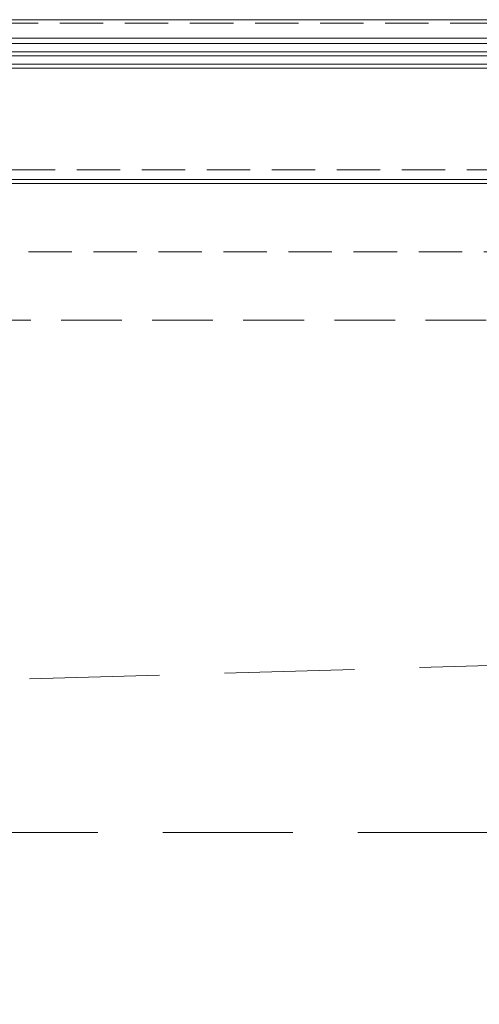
# Model space of a CAD drawing. Header units: millimetres. Extents: x 144573 to 336993, y 74252 to 247042.
# Tile 197 of 256: x 154859 to 155532, y 196854 to 198295. Entities that reach past the tile are written whole.
import ezdxf

# ---------------------------------------------------------------- set-up
doc = ezdxf.new("R2010")
doc.units = ezdxf.units.MM
doc.linetypes.add('ČÁRKOVANÁ', pattern=[19.05, 12.7, -6.35])
for name, color, linetype, lineweight in [('FASÁDA DETAILNÍ', 255, 'Continuous', 0), ('NOVA', 255, 'Continuous', 0), ('TENKA', 255, 'Continuous', 0)]:
    doc.layers.add(name, color=color, linetype=linetype, lineweight=lineweight)

msp = doc.modelspace()

# ---------------------------------------------------------------- linework, layer by layer
at = {"layer": 'FASÁDA DETAILNÍ'}
for p, q in [((146726.48, 198268.259), (157106.98, 198268.259)), ((157106.98, 198260.259), (146726.48, 198260.259)), ((146726.48, 198248.259), (157106.98, 198248.259)), ((157106.98, 198242.259), (146726.48, 198242.259)), ((146726.48, 198230.259), (158164.518, 198230.259)), ((154983.48, 198230.259), (155553.98, 198230.259)), ((158151.479, 198224.259), (146726.48, 198224.259)), ((155553.98, 198224.259), (154983.48, 198224.259)), ((156604.98, 198061.259), (153967.98, 198061.259))]:
    msp.add_line(p, q, dxfattribs=at)
for points in [[(173301.48, 174615.259), (146721.48, 174615.259), (146721.48, 198295.259), (173301.48, 198295.259)], [(173061.48, 174855.259), (146961.48, 174855.259), (146961.48, 198055.259), (173061.48, 198055.259)]]:
    msp.add_lwpolyline(points, close=True, dxfattribs=at)
at = {"layer": 'FASÁDA DETAILNÍ', "linetype": 'ČÁRKOVANÁ', "ltscale": 5}
for points in [[(173296.48, 174620.259), (146726.48, 174620.259), (146726.48, 198290.259), (173296.48, 198290.259)], [(173081.48, 174835.259), (146941.48, 174835.259), (146941.48, 198075.259), (173081.48, 198075.259)], [(172961.48, 174955.259), (147061.48, 174955.259), (147061.48, 197955.259), (172961.48, 197955.259)]]:
    msp.add_lwpolyline(points, close=True, dxfattribs=at)
at = {"layer": 'NOVA', "linetype": 'ČÁRKOVANÁ', "ltscale": 15}
msp.add_line((147161.48, 197105.259), (172861.48, 197855.259), dxfattribs=at)
msp.add_lwpolyline([(154211.48, 197105.259), (160511.48, 197105.259)], dxfattribs=at)
at = {"layer": 'TENKA', "linetype": 'ČÁRKOVANÁ', "ltscale": 7}
msp.add_lwpolyline([(147718.98, 197855.259), (172861.48, 197855.259), (172861.48, 175055.259), (147718.98, 175055.259)], close=True, dxfattribs=at)

doc.saveas('drawing.dxf')
